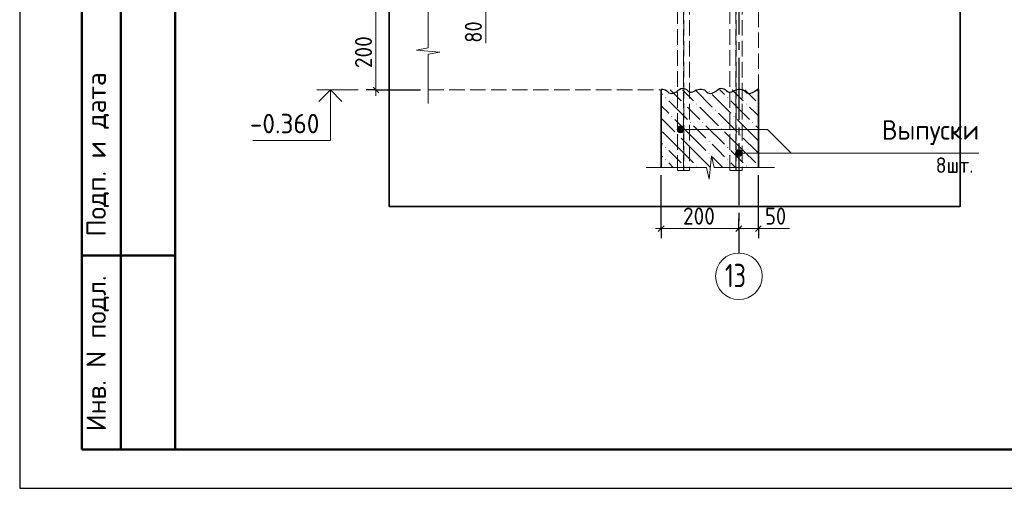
# Model space of a CAD drawing. Header units: millimetres. Extents: x 0 to 42000, y 0 to 29700.
# Tile 1 of 14: x 0 to 12674, y 0 to 6036. Entities that reach past the tile are written whole.
import ezdxf

# ---------------------------------------------------------------- set-up
doc = ezdxf.new("R2010")
doc.units = ezdxf.units.MM
doc.linetypes.add('______2', pattern=[270, 200, -70])
doc.linetypes.add('______5', pattern=[1100, 800, -100, 100, -100])
for name, color, linetype, lineweight in [('Standard', 7, 'Continuous', 25), ('Выпуски арматуры Г-обр.', 52, 'Continuous', 25), ('ЖБ Перекрытие верхний уровень', 7, 'Continuous', 18), ('ЖБ Стена верхний уровень', 7, '______2', 13), ('Оси', 7, '______5', 13), ('Позиционная метка диаметр_ шаг', 7, 'Continuous', 13), ('Позиционная метка линия выноска', 7, 'Continuous', 13), ('Примечания', 7, 'Continuous', 13)]:
    doc.layers.add(name, color=color, linetype=linetype, lineweight=lineweight)
doc.styles.add('ISOCPEUR', font='txt')

msp = doc.modelspace()

# ---------------------------------------------------------------- hatches: boundary and pattern name
at = {"layer": 'ЖБ Стена верхний уровень', "linetype": 'Continuous', "lineweight": 18, "transparency": 33554687}
for points in [[(8868, 5111), (8874, 5117), (8881, 5111), (8874, 5104)], [(8308, 5031), (8314, 5037), (8321, 5031), (8314, 5024)], [(8548, 4951), (8554, 4957), (8561, 4951), (8554, 4944)], [(8708, 4951), (8714, 4957), (8721, 4951), (8714, 4944)], [(9108, 5031), (9114, 5037), (9121, 5031), (9114, 5024)], [(9348, 4951), (9354, 4957), (9361, 4951), (9354, 4944)], [(9508, 4951), (9508, 4951), (9508, 4950)], [(8948, 4871), (8954, 4877), (8961, 4871), (8954, 4864)], [(8388, 4791), (8394, 4797), (8401, 4791), (8394, 4784)], [(8628, 4711), (8634, 4717), (8641, 4711), (8634, 4704)], [(8788, 4711), (8794, 4717), (8801, 4711), (8794, 4704)], [(9188, 4791), (9194, 4797), (9201, 4791), (9194, 4784)], [(9428, 4711), (9434, 4717), (9441, 4711), (9434, 4704)], [(9028, 4631), (9034, 4637), (9041, 4631), (9034, 4624)], [(8468, 4551), (8474, 4557), (8481, 4551), (8474, 4544)], [(8868, 4471), (8874, 4477), (8881, 4471), (8874, 4464)], [(9268, 4551), (9274, 4557), (9281, 4551), (9274, 4544)], [(8308, 4391), (8314, 4397), (8321, 4391), (8314, 4384)], [(8868, 4311), (8874, 4317), (8881, 4311), (8874, 4304)], [(9108, 4391), (9114, 4397), (9121, 4391), (9114, 4384)], [(8308, 4231), (8314, 4237), (8321, 4231), (8314, 4224)], [(9108, 4231), (9114, 4237), (9121, 4231), (9114, 4224)], [(8548, 4151), (8554, 4157), (8561, 4151), (8554, 4144)], [(8708, 4151), (8714, 4157), (8721, 4151), (8714, 4144)], [(9348, 4151), (9354, 4157), (9361, 4151), (9354, 4144)], [(9508, 4151), (9508, 4151), (9508, 4150)]]:
    msp.add_hatch(color=7, dxfattribs=at).paths.add_polyline_path(points, flags=16)
at = {"layer": 'Позиционная метка линия выноска', "linetype": 'Continuous', "lineweight": 13, "transparency": 33554687}
for points in [[(8469, 4601), (8469, 4646), (8463, 4623)], [(8469, 4646), (8485, 4585), (8485, 4662)], [(8469, 4646), (8469, 4601), (8485, 4585)], [(8485, 4662), (8508, 4578), (8508, 4668)], [(8485, 4662), (8485, 4585), (8508, 4578)], [(8508, 4668), (8508, 4578), (8530, 4585)], [(8508, 4668), (8530, 4585), (8530, 4662)], [(8530, 4662), (8530, 4585), (8547, 4601)], [(8530, 4662), (8547, 4601), (8547, 4646)], [(8547, 4646), (8547, 4601), (8553, 4623)], [(9219, 4296), (9219, 4341), (9213, 4318)], [(9219, 4341), (9235, 4279), (9235, 4357)], [(9219, 4341), (9219, 4296), (9235, 4279)], [(9235, 4357), (9258, 4273), (9258, 4363)], [(9235, 4357), (9235, 4279), (9258, 4273)], [(9258, 4363), (9258, 4273), (9280, 4279)], [(9258, 4363), (9280, 4279), (9280, 4357)], [(9280, 4357), (9280, 4279), (9297, 4296)], [(9280, 4357), (9297, 4296), (9297, 4341)], [(9297, 4341), (9297, 4296), (9303, 4318)]]:
    msp.add_hatch(color=7, dxfattribs=at).paths.add_polyline_path(points)

# ---------------------------------------------------------------- linework, layer by layer
at = {"layer": 'Standard', "color": 7, "linetype": 'Continuous', "lineweight": 25, "transparency": 33554687}
for p, q in [((2000, 29200), (2000, 1058)), ((4549, 5169), (4624, 5094)), ((8220, 3308), (8295, 3383)), ((9220, 3308), (9295, 3383)), ((9470, 3308), (9545, 3383))]:
    msp.add_line(p, q, dxfattribs=at)
at = {"layer": 'Standard', "color": 7, "linetype": 'Continuous', "lineweight": 50, "transparency": 33554687}
for p, q in [((800, 500), (800, 9000)), ((800, 500), (800, 9000)), ((1300, 500), (1300, 9000)), ((800, 3000), (2000, 3000)), ((2000, 500), (800, 500))]:
    msp.add_line(p, q, dxfattribs=at)
at = {"layer": 'Standard', "color": 7, "linetype": 'Continuous', "lineweight": 13, "transparency": 33554687}
for p, q in [((4586, 6132), (4586, 5132)), ((4356, 5132), (3826, 5132)), ((4586, 5132), (4586, 5057)), ((8258, 3346), (8183, 3346)), ((8258, 3346), (9258, 3346)), ((9258, 3346), (9508, 3346)), ((9508, 3346), (9583, 3346))]:
    msp.add_line(p, q, dxfattribs=at)
at = {"layer": 'Standard', "color": 7, "linetype": 'Continuous', "lineweight": -3, "transparency": 33554687}
for p, q in [((4586, 5132), (4461, 5132)), ((4586, 5132), (4711, 5132)), ((4586, 5132), (5158, 5132)), ((8258, 3346), (8258, 4032)), ((8258, 3346), (8258, 3471)), ((9258, 3346), (9258, 3471)), ((9508, 3346), (9508, 3471)), ((8258, 3346), (8258, 3221)), ((9258, 3346), (9258, 3221)), ((9258, 3346), (9258, 3346)), ((9508, 3346), (9508, 3221))]:
    msp.add_line(p, q, dxfattribs=at)
at = {"layer": 'Standard', "color": 7, "linetype": 'Continuous', "lineweight": 25, "transparency": 33554687}
msp.add_lwpolyline([(0, 0), (42000, 0), (42000, 29700), (0, 29700), (0, 0)], close=True, dxfattribs=at)
at = {"layer": 'Standard', "color": 7, "linetype": 'Continuous', "lineweight": 50, "transparency": 33554687}
msp.add_lwpolyline([(2000, 29200), (41500, 29200), (41500, 500), (2000, 500), (2000, 29200)], close=True, dxfattribs=at)
at = {"layer": 'Standard', "color": 7, "linetype": 'Continuous', "lineweight": 35, "transparency": 33554687}
for points in [[(23000, 29200), (2000, 29200), (2000, 500), (23000, 500), (23000, 29200)], [(4148, 4983), (4000, 5132), (3852, 4983)]]:
    msp.add_lwpolyline(points, dxfattribs=at)
at = {"layer": 'Standard', "color": 254, "linetype": 'Continuous', "lineweight": 35, "true_color": 0xc4c4ff, "transparency": 33554687}
msp.add_lwpolyline([(4758, 3632), (12108, 3632), (12108, 26187), (4758, 26187), (4758, 3632)], dxfattribs=at)
at = {"layer": 'Standard', "color": 7, "linetype": 'Continuous', "lineweight": 13, "transparency": 33554687}
msp.add_lwpolyline([(4000, 5132), (4000, 4482), (3000, 4482)], dxfattribs=at)
at = {"layer": 'Standard', "color": 7, "linetype": 'Continuous', "lineweight": -3, "transparency": 33554687}
msp.add_lwpolyline([(9508, 3346), (9508, 3363), (9508, 3363), (9508, 4032)], dxfattribs=at)
at = {"layer": 'Выпуски арматуры Г-обр.', "color": 7, "linetype": '______2', "lineweight": 13, "transparency": 33554687}
for points in [[(8548, 12782), (8548, 4092), (8468, 4092), (8468, 12782), (8548, 12782)], [(8548, 12782), (8548, 4092), (8468, 4092), (8468, 12782), (8548, 12782)], [(8548, 12782), (8548, 4092), (8468, 4092), (8468, 12782), (8548, 12782)], [(8548, 12782), (8548, 4092), (8468, 4092), (8468, 12782), (8548, 12782)], [(8548, 12782), (8548, 4092), (8468, 4092), (8468, 12782), (8548, 12782)], [(8548, 12782), (8548, 4092), (8468, 4092), (8468, 12782), (8548, 12782)], [(8623, 12782), (8623, 4092), (8543, 4092), (8543, 12782), (8623, 12782)], [(8623, 12782), (8623, 4092), (8543, 4092), (8543, 12782), (8623, 12782)], [(9223, 12782), (9223, 4092), (9143, 4092), (9143, 12782), (9223, 12782)], [(9223, 12782), (9223, 4092), (9143, 4092), (9143, 12782), (9223, 12782)], [(9298, 12782), (9298, 4092), (9218, 4092), (9218, 12782), (9298, 12782)], [(9298, 12782), (9298, 4092), (9218, 4092), (9218, 12782), (9298, 12782)], [(9298, 12782), (9298, 4092), (9218, 4092), (9218, 12782), (9298, 12782)], [(9298, 12782), (9298, 4092), (9218, 4092), (9218, 12782), (9298, 12782)], [(9298, 12782), (9298, 4092), (9218, 4092), (9218, 12782), (9298, 12782)], [(9298, 12782), (9298, 4092), (9218, 4092), (9218, 12782), (9298, 12782)]]:
    msp.add_lwpolyline(points, dxfattribs=at)
at = {"layer": 'ЖБ Перекрытие верхний уровень', "color": 7, "linetype": '______2', "lineweight": 18, "transparency": 33554687}
for p, q in [((9508, 5132), (9508, 6132)), ((5258, 5132), (8258, 5132))]:
    msp.add_line(p, q, dxfattribs=at)
at = {"layer": 'ЖБ Стена верхний уровень', "color": 7, "linetype": 'Continuous', "lineweight": 35, "transparency": 33554687}
for p, q in [((8258, 5132), (8258, 4132)), ((9508, 4132), (9508, 5132))]:
    msp.add_line(p, q, dxfattribs=at)
at = {"layer": 'ЖБ Стена верхний уровень', "color": 9, "linetype": 'Continuous', "lineweight": 18, "true_color": 0xc7c7c7, "transparency": 33554687}
for p, q in [((8274, 5071), (8258, 5087)), ((8373, 5132), (8514, 4991)), ((8533, 5132), (8674, 4991)), ((8693, 5132), (8914, 4911)), ((8914, 5071), (9154, 4831)), ((9074, 5071), (9013, 5132)), ((9173, 5132), (9314, 4991)), ((9333, 5132), (9474, 4991)), ((9493, 5132), (9508, 5117)), ((8354, 4991), (8594, 4751)), ((9154, 4991), (9394, 4751)), ((8258, 4927), (8354, 4831)), ((8674, 4831), (8594, 4911)), ((8754, 4751), (8674, 4831)), ((8754, 4911), (8994, 4671)), ((8994, 4831), (9234, 4591)), ((9474, 4831), (9394, 4911)), ((9508, 4797), (9474, 4831)), ((8258, 4767), (8434, 4591)), ((8674, 4511), (8434, 4751)), ((9474, 4511), (9234, 4751)), ((8514, 4351), (8274, 4591)), ((8674, 4671), (8834, 4511)), ((8834, 4671), (9074, 4431)), ((9314, 4351), (9074, 4591)), ((9474, 4671), (9508, 4637)), ((8258, 4447), (8274, 4431)), ((8514, 4511), (8674, 4351)), ((8674, 4511), (8834, 4351)), ((9314, 4511), (9474, 4351)), ((9474, 4511), (9508, 4477)), ((8354, 4351), (8514, 4191)), ((8514, 4351), (8674, 4191)), ((8674, 4351), (8893, 4132)), ((8994, 4351), (8914, 4431)), ((9074, 4271), (8994, 4351)), ((9154, 4351), (9314, 4191)), ((9314, 4351), (9474, 4191)), ((9474, 4351), (9508, 4317)), ((8274, 4271), (8258, 4287)), ((8354, 4191), (8413, 4132)), ((8914, 4271), (9053, 4132)), ((9154, 4191), (9213, 4132))]:
    msp.add_line(p, q, dxfattribs=at)
at = {"layer": 'Оси', "color": 8, "linetype": '______5', "lineweight": -3, "transparency": 33554687}
msp.add_line((9258, 6647), (9258, 3031), dxfattribs=at)
at = {"layer": 'Оси', "color": 7, "linetype": 'Continuous', "lineweight": 13, "transparency": 33554687}
msp.add_circle((9258, 2731), 300, dxfattribs=at)
at = {"layer": 'Позиционная метка линия выноска', "color": 7, "linetype": 'Continuous', "lineweight": 13, "transparency": 33554687}
for p, q in [((8463, 4623), (8463, 4623)), ((8508, 4668), (8508, 4668)), ((8508, 4578), (8508, 4578)), ((8553, 4623), (8553, 4623)), ((9213, 4318), (9213, 4318)), ((9258, 4363), (9258, 4363)), ((9303, 4318), (9303, 4318)), ((9258, 4273), (9258, 4273))]:
    msp.add_line(p, q, dxfattribs=at)
for points in [[(8508, 4623), (9627, 4623), (9932, 4318)], [(9258, 4318), (9580, 4318), (12348, 4318)]]:
    msp.add_lwpolyline(points, dxfattribs=at)
for centre in [(8508, 4623), (9258, 4318)]:
    msp.add_circle(centre, 45, dxfattribs=at)
at = {"layer": 'Примечания', "color": 7, "linetype": 'Continuous', "lineweight": 13, "transparency": 33554687}
for p, q in [((5258, 6307), (5258, 5672)), ((6000, 6132), (6000, 5732)), ((5258, 5672), (5108, 5645)), ((5108, 5645), (5408, 5618)), ((5408, 5618), (5258, 5591)), ((5258, 5591), (5258, 4957)), ((5258, 4957), (5258, 4957)), ((8874, 3982), (8907, 4282)), ((8907, 4282), (8940, 4132)), ((8066, 4132), (8841, 4132)), ((8841, 4132), (8874, 3982)), ((8940, 4132), (9716, 4132)), ((9716, 4132), (9716, 4132)), ((9508, 3346), (9908, 3346))]:
    msp.add_line(p, q, dxfattribs=at)
at = {"layer": 'Примечания', "color": 7, "linetype": 'Continuous', "lineweight": 25, "transparency": 33554687}
for points in [[(8258, 5141), (8276, 5141), (8296, 5138), (8314, 5131), (8329, 5120), (8341, 5107), (8356, 5096), (8374, 5090), (8394, 5086), (8413, 5090), (8431, 5097), (8449, 5105), (8464, 5116), (8478, 5128), (8492, 5139), (8509, 5148), (8528, 5153), (8548, 5152), (8567, 5147), (8582, 5136), (8595, 5124), (8609, 5112), (8626, 5104), (8646, 5102), (8665, 5107), (8683, 5114), (8700, 5123), (8717, 5131), (8734, 5139), (8754, 5143), (8758, 5143)], [(8758, 5141), (8776, 5141), (8796, 5138), (8814, 5131), (8829, 5120), (8841, 5107), (8856, 5096), (8874, 5090), (8894, 5086), (8913, 5090), (8931, 5097), (8949, 5105), (8964, 5116), (8978, 5128), (8992, 5139), (9009, 5148), (9028, 5153), (9048, 5152), (9067, 5147), (9082, 5136), (9095, 5124), (9109, 5112), (9126, 5104), (9146, 5102), (9165, 5107), (9183, 5114), (9200, 5123), (9217, 5131), (9234, 5139), (9254, 5143), (9258, 5143)], [(9258, 5141), (9276, 5141), (9296, 5138), (9314, 5131), (9329, 5120), (9341, 5107), (9356, 5096), (9374, 5090), (9394, 5086), (9413, 5090), (9431, 5097), (9449, 5105), (9464, 5116), (9478, 5128), (9492, 5139), (9508, 5148)]]:
    msp.add_lwpolyline(points, dxfattribs=at)

# ---------------------------------------------------------------- texts
at = {"layer": 'Standard', "color": 7, "linetype": 'Continuous', "lineweight": 25, "transparency": 33554687, "char_height": 220, "attachment_point": 7, "rotation": 90, "style": 'ISOCPEUR'}
for s, insert, width in [('\\W0.87;80', (5950, 5739), 403.93), ('\\W0.91;200', (4536, 5412), 561.98)]:
    msp.add_mtext(s, dxfattribs=dict(at, insert=insert, width=width))
at = {"layer": 'Standard', "color": 7, "linetype": 'Continuous', "lineweight": 50, "transparency": 33554687, "char_height": 250, "attachment_point": 7, "rotation": 90, "style": 'ISOCPEUR'}
for s, insert, width in [('\\A1;{\\fISOCPEUR|i0|b0;\\H250.000000;\\W1.000000;\\C7;Подп. и дата}\\P', (1149, 3242), 2197.06), ('\\A1;{\\fISOCPEUR|i0|b0;\\H250.000000;\\W1.000000;\\C7;Инв. N подл.}\\P', (1149, 734), 2021.79)]:
    msp.add_mtext(s, dxfattribs=dict(at, insert=insert, width=width))
at = {"layer": 'Standard', "color": 7, "linetype": 'Continuous', "lineweight": 25, "transparency": 33554687, "attachment_point": 7, "style": 'ISOCPEUR'}
for s, insert, char_height, width in [('\\W0.95;-0.360', (2962, 4573), 250, 1067.86), ('\\W0.91;200', (8538, 3396), 220, 561.99), ('\\W0.87;50', (9595, 3396), 220, 403.92)]:
    msp.add_mtext(s, dxfattribs=dict(at, insert=insert, char_height=char_height, width=width))
at = {"layer": 'Оси', "color": 7, "linetype": 'Continuous', "lineweight": 25, "transparency": 33554687, "insert": (9078, 2591), "char_height": 300, "width": 472.28, "attachment_point": 7, "style": 'ISOCPEUR'}
msp.add_mtext('\\W0.75;13', dxfattribs=at)
at = {"layer": 'Позиционная метка диаметр_ шаг', "color": 7, "linetype": 'Continuous', "lineweight": 25, "transparency": 33554687, "attachment_point": 7, "style": 'ISOCPEUR'}
for s, insert, char_height, width in [('\\W0.96;Выпуски', (11098, 4423), 250, 1369.42), ('\\W0.93;8шт.', (11790, 4063), 200, 653.02)]:
    msp.add_mtext(s, dxfattribs=dict(at, insert=insert, char_height=char_height, width=width))

doc.saveas('drawing.dxf')
